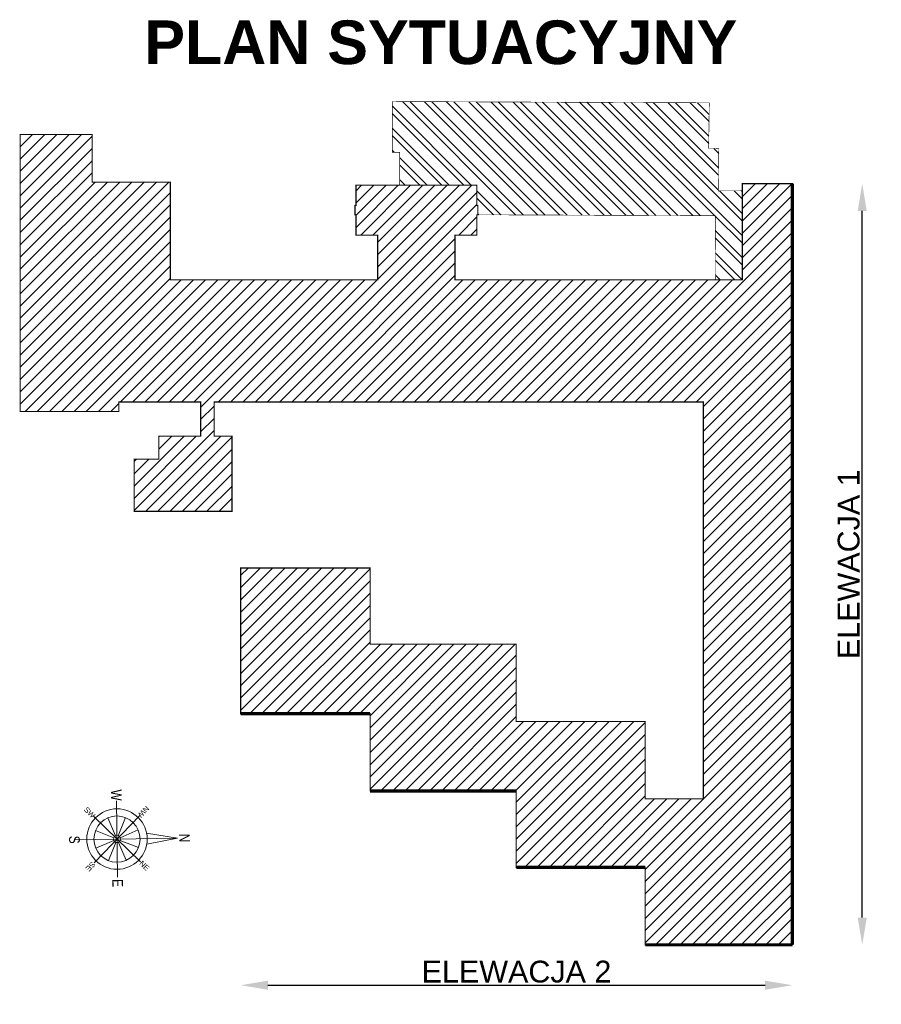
# Model space of a CAD drawing. Header units: millimetres. Extents: x 18880 to 99371, y -5529 to 27899.
# Tile 88 of 161: x 43096 to 43885, y 6562 to 7464. Entities that reach past the tile are written whole.
import ezdxf

# ---------------------------------------------------------------- set-up
doc = ezdxf.new("R2010")
doc.units = ezdxf.units.MM
doc.linetypes.add('DASHED', pattern=[19.05, 12.7, -6.35])
for name, color, linetype, lineweight in [('AA_HATCH', 251, 'Continuous', 0), ('AA_OPIS', 2, 'Continuous', 0), ('AP hath', 45, 'Continuous', 0), ('AP hath widok ciemniejszy', 252, 'Continuous', 0), ('AP opis', 51, 'Continuous', 13), ('K_WYMIARY', 1, 'Continuous', 0)]:
    doc.layers.add(name, color=color, linetype=linetype, lineweight=lineweight)
doc.styles.add('ARIAL', font='arial.ttf')
doc.styles.add('Dimensions', font='arial.ttf', dxfattribs={"width": 0.8})
doc.styles.get("Standard").update_dxf_attribs({"font": 'arial.ttf'})
doc.dimstyles.new('ISO-25', dxfattribs={"dimtxt": 2.5, "dimasz": 2.5, "dimexe": 1.25, "dimexo": 0.625, "dimtad": 1, "dimtxsty": 'Standard', "dimcen": 2.5, "dimadec": 0, "dimazin": 0, "dimtfac": 1, "dimtmove": 0, "dimatfit": 3, "dimfxl": 1, "dimarcsym": 0})

# ---------------------------------------------------------------- blocks, each defined once
blk = doc.blocks.new('*D408')
at = {"layer": 'Defpoints', "color": 0, "transparency": 16777216}
for p in [(43803.93, 7314.1), (43867.93, 7314.1), (43782.79, 6616.71)]:
    blk.add_point(p, dxfattribs=at)
at = {"layer": 'K_WYMIARY', "color": 0, "lineweight": -2, "transparency": 16777216}
blk.add_line((43867.93, 6641.71), (43867.93, 7289.1), dxfattribs=at)
at = {"layer": 'K_WYMIARY', "color": 0, "transparency": 16777216}
for points in [[(43863.77, 7289.1), (43872.1, 7289.1), (43867.93, 7314.1)], [(43863.77, 6641.71), (43872.1, 6641.71), (43867.93, 6616.71)]]:
    blk.add_solid(points, dxfattribs=at)
at = {"layer": 'K_WYMIARY', "color": 0, "transparency": 16777216, "insert": (43855.59, 6965.41), "char_height": 20, "attachment_point": 5, "rotation": 90}
blk.add_mtext('ELEWACJA 1', dxfattribs=at)
blk = doc.blocks.new('róża wiatrów')
at = {"layer": 'AP hath'}
for p, q in [((-2.8, 6.9), (-18.5, 44.7)), ((2.8, 6.9), (18.5, 44.7)), ((-44.7, 18.5), (-6.9, 2.8)), ((6.9, 2.8), (44.7, 18.5)), ((-44.7, -18.5), (-6.9, -2.8)), ((-18.5, -44.7), (-2.8, -6.9)), ((18.5, -44.7), (2.8, -6.9)), ((6.9, -2.8), (44.7, -18.5))]:
    blk.add_line(p, q, dxfattribs=at)
blk.add_circle((0, 0), 48.4, dxfattribs=at)
at = {"layer": 'AP opis'}
for p, q in [((0, 126.5), (-11.6, 62.2)), ((0, -89.3), (0, 126.5)), ((0, 126.5), (11.6, 62.2)), ((-48.7, 48.7), (48.7, -48.7)), ((-48.7, -48.7), (48.7, 48.7)), ((-80, 0), (80, 0))]:
    blk.add_line(p, q, dxfattribs=at)
at = {"layer": 'AP opis', "ltscale": 0.5}
for q in [(80, 0), (68.8, 0)]:
    blk.add_line((63.3, 0), q, dxfattribs=at)
at = {"layer": 'AP opis'}
for radius in [63.3, 7.44]:
    blk.add_circle((0, 0), radius, dxfattribs=at)
at = {"layer": 'AP opis', "char_height": 22.3, "attachment_point": 5, "style": 'Dimensions'}
for s, insert in [('N', (0, 141.4)), ('W', (-92.1, 0)), ('E', (92.1, 0)), ('S', (0, -89.3))]:
    blk.add_mtext(s, dxfattribs=dict(at, insert=insert))
at = {"layer": 'AP opis', "char_height": 11.16, "attachment_point": 5, "style": 'Dimensions'}
for s, insert, rotation in [('NW', (-56.6, 56.6), 315), ('NE', (56.6, 56.6), 45), ('SW', (-56.6, -56.6), 45), ('SE', (56.6, -56.6), 315)]:
    blk.add_mtext(s, dxfattribs=dict(at, insert=insert, rotation=rotation))
blk = doc.blocks.new('*D411')
at = {"layer": 'Defpoints', "color": 0, "transparency": 16777216}
for p in [(43298.3, 6828.53), (43803.93, 6616.71), (43803.93, 6579.69)]:
    blk.add_point(p, dxfattribs=at)
at = {"layer": 'K_WYMIARY', "color": 0, "lineweight": -2, "transparency": 16777216}
blk.add_line((43323.3, 6579.69), (43778.93, 6579.69), dxfattribs=at)
at = {"layer": 'K_WYMIARY', "color": 0, "transparency": 16777216}
for points in [[(43323.3, 6583.85), (43323.3, 6575.52), (43298.3, 6579.69)], [(43778.93, 6583.85), (43778.93, 6575.52), (43803.93, 6579.69)]]:
    blk.add_solid(points, dxfattribs=at)
at = {"layer": 'K_WYMIARY', "color": 0, "transparency": 16777216, "insert": (43551.11, 6592.03), "char_height": 20, "attachment_point": 5}
blk.add_mtext('ELEWACJA 2', dxfattribs=at)

msp = doc.modelspace()

# ---------------------------------------------------------------- hatches: boundary and pattern name
at = {"layer": 'AA_HATCH'}
h = msp.add_hatch(dxfattribs=at)
h.set_pattern_fill('ANSI32', color=256, scale=1.5, angle=90)
h.set_pattern_definition([(135, (29977.731, 4410.684), (-10.102788, -10.102788), []), (135, (29977.731, 4417.419), (-10.102788, -10.102788), [])])
h.paths.add_polyline_path([(43736.48817, 7346.23351), (43727.20357, 7346.35677), (43727.75872, 7388.1719), (43437.33887, 7389.34574), (43437.31253, 7342.84668), (43444.03896, 7342.82662), (43444.03896, 7312.64588), (43514.80276, 7312.64588), (43514.80276, 7294.03731), (43515.74773, 7294.03731), (43515.74773, 7285.60162), (43733.25018, 7284.756), (43733.5412, 7225.92703), (43758.05895, 7225.92703), (43758.05895, 7307.604), (43736.01555, 7307.47533)])
h = msp.add_hatch(dxfattribs=at)
h.set_pattern_fill('ANSI31', color=256, scale=2.5)
h.set_pattern_definition([(45, (29977.731, 4410.6835), (-5.61266, 5.61266), [])])
h.paths.add_polyline_path([(43803.92617, 7314.09967), (43758.05895, 7314.09967), (43758.05895, 7225.92703), (43494.70405, 7225.92703), (43494.70405, 7266.99673), (43514.80276, 7266.99673), (43514.80276, 7285.6053), (43515.74773, 7285.6053), (43515.74773, 7294.03731), (43514.80276, 7294.03731), (43514.80276, 7312.64588), (43404.02361, 7312.64588), (43404.02361, 7294.03731), (43403.07865, 7294.03731), (43403.07865, 7285.6053), (43404.02361, 7285.6053), (43404.02361, 7266.99673), (43423.83156, 7266.99673), (43423.83156, 7225.92703), (43233.82061, 7225.92703), (43233.82061, 7315.55347), (43162.14853, 7315.55347), (43162.14853, 7359.09462), (43096.29164, 7359.09462), (43096.29164, 7105.33477), (43186.64497, 7105.33477), (43186.64497, 7114.05753), (43261.62443, 7114.05753), (43261.62443, 7082.65557), (43223.38963, 7082.65557), (43223.38963, 7061.57555), (43200.71044, 7061.57555), (43200.71044, 7013.89109), (43290.33687, 7013.89109), (43290.33687, 7082.65557), (43274.05437, 7082.65557), (43274.05437, 7114.05753), (43722.2956, 7114.05753), (43722.2956, 6750.4635), (43669.01403, 6750.4635), (43669.01403, 6821.33599), (43550.89321, 6821.33599), (43550.89321, 6892.13579), (43416.92604, 6892.13579), (43416.92604, 6961.99062), (43298.2964, 6961.99062), (43298.2964, 6828.53227), (43416.92604, 6828.53227), (43416.92604, 6757.74335), (43550.89321, 6757.73247), (43550.89321, 6687.58688), (43669.01403, 6687.58688), (43669.01403, 6616.7144), (43803.92617, 6616.7144)])

# ---------------------------------------------------------------- linework, layer by layer
at = {"color": 10, "linetype": 'DASHED', "ltscale": 2, "const_width": 0.5}
for points in [[(43758.05895, 7307.604), (43736.01555, 7307.47533), (43736.48817, 7346.23351), (43727.20357, 7346.35677), (43727.75872, 7388.1719), (43437.33887, 7389.34574), (43437.31253, 7342.84668), (43444.03896, 7342.82662), (43444.03896, 7312.64588)], [(43733.5412, 7225.92703), (43733.25018, 7284.756), (43514.80276, 7285.6053)]]:
    msp.add_lwpolyline(points, dxfattribs=at)
at = {"layer": 'AA_HATCH', "color": 10, "const_width": 3}
for points in [[(43803.92617, 7314.09967), (43803.92617, 6616.7144)], [(43416.92604, 6828.53227), (43298.2964, 6828.53227)], [(43550.89891, 6757.73247), (43416.92604, 6757.73247)], [(43669.01403, 6687.58688), (43550.89321, 6687.58688)], [(43803.92617, 6616.7144), (43669.01403, 6616.7144)]]:
    msp.add_lwpolyline(points, dxfattribs=at)
at = {"layer": 'AA_OPIS', "const_width": 1}
msp.add_lwpolyline([(43803.92617, 7314.09967), (43758.05895, 7314.09967), (43758.05895, 7225.92703), (43494.70405, 7225.92703), (43494.70405, 7266.99673), (43514.80276, 7266.99673), (43514.80276, 7285.6053), (43515.74773, 7285.6053), (43515.74773, 7294.03731), (43514.80276, 7294.03731), (43514.80276, 7312.64588), (43404.02361, 7312.64588), (43404.02361, 7294.03731), (43403.07865, 7294.03731), (43403.07865, 7285.6053), (43404.02361, 7285.6053), (43404.02361, 7266.99673), (43423.83156, 7266.99673), (43423.83156, 7225.92703), (43233.82061, 7225.92703), (43233.82061, 7315.55347), (43162.14853, 7315.55347), (43162.14853, 7359.09462), (43096.29164, 7359.09462), (43096.29164, 7105.33477), (43186.64497, 7105.33477), (43186.64497, 7114.05753), (43261.62443, 7114.05753), (43261.62443, 7082.65557), (43223.38963, 7082.65557), (43223.38963, 7061.57555), (43200.71044, 7061.57555), (43200.71044, 7013.89109), (43290.33687, 7013.89109), (43290.33687, 7082.65557), (43274.05437, 7082.65557), (43274.05437, 7114.05753), (43722.2956, 7114.05753), (43722.2956, 6750.4635), (43669.01403, 6750.4635), (43669.01403, 6821.33599), (43550.89321, 6821.33599), (43550.89321, 6892.13579), (43416.92604, 6892.13579), (43416.92604, 6961.99062), (43298.2964, 6961.99062), (43298.2964, 6828.53227), (43416.92604, 6828.53227), (43416.92604, 6757.74335), (43550.89321, 6757.73247), (43550.89321, 6687.58688), (43669.01403, 6687.58688), (43669.01403, 6616.7144), (43803.92617, 6616.7144)], close=True, dxfattribs=at)

# ---------------------------------------------------------------- block references
at = {"layer": 'AP hath widok ciemniejszy', "xscale": 0.4374999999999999, "yscale": 0.4374999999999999, "zscale": 0.4374999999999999, "rotation": 270.8645289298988}
msp.add_blockref('róża wiatrów', (43184.96167, 6713.60372, 2.59), dxfattribs=at)

# ---------------------------------------------------------------- texts
at = {"layer": 'AA_OPIS', "insert": (43210.0708, 7463.63326), "char_height": 40, "width": 2662.7119271, "attachment_point": 1, "style": 'ARIAL'}
msp.add_mtext('\\A1;{\\fArial|b1|i0|c238|p38;PLAN SYTUACYJNY}', dxfattribs=at)

# ---------------------------------------------------------------- dimensions: what is measured, and where the dimension line sits
at = {"layer": 'K_WYMIARY'}
dim = msp.add_linear_dim(base=(43867.93231, 7314.09967), p1=(43782.79303, 6616.7144), p2=(43803.92617, 7314.09967), angle=90, text='ELEWACJA 1', dimstyle='ISO-25', override={"dimtxt": 20, "dimasz": 25, "dimexe": 0, "dimexo": 0, "dimgap": 2, "dimse1": 1, "dimse2": 1}, dxfattribs=at)
dim.commit()
dim.dimension.update_dxf_attribs({"geometry": '*D408', "text_midpoint": (43867.93231, 6965.40703), "dimtype": 160})
dim = msp.add_linear_dim(base=(43803.92617, 6579.68789), p1=(43298.2964, 6828.53227), p2=(43803.92617, 6616.7144), text='ELEWACJA 2', dimstyle='ISO-25', override={"dimtxt": 20, "dimasz": 25, "dimexe": 0, "dimexo": 0, "dimgap": 2, "dimse1": 1, "dimse2": 1}, dxfattribs=at)
dim.commit()
dim.dimension.update_dxf_attribs({"geometry": '*D411', "text_midpoint": (43551.11128, 6592.02896)})

doc.saveas('drawing.dxf')
